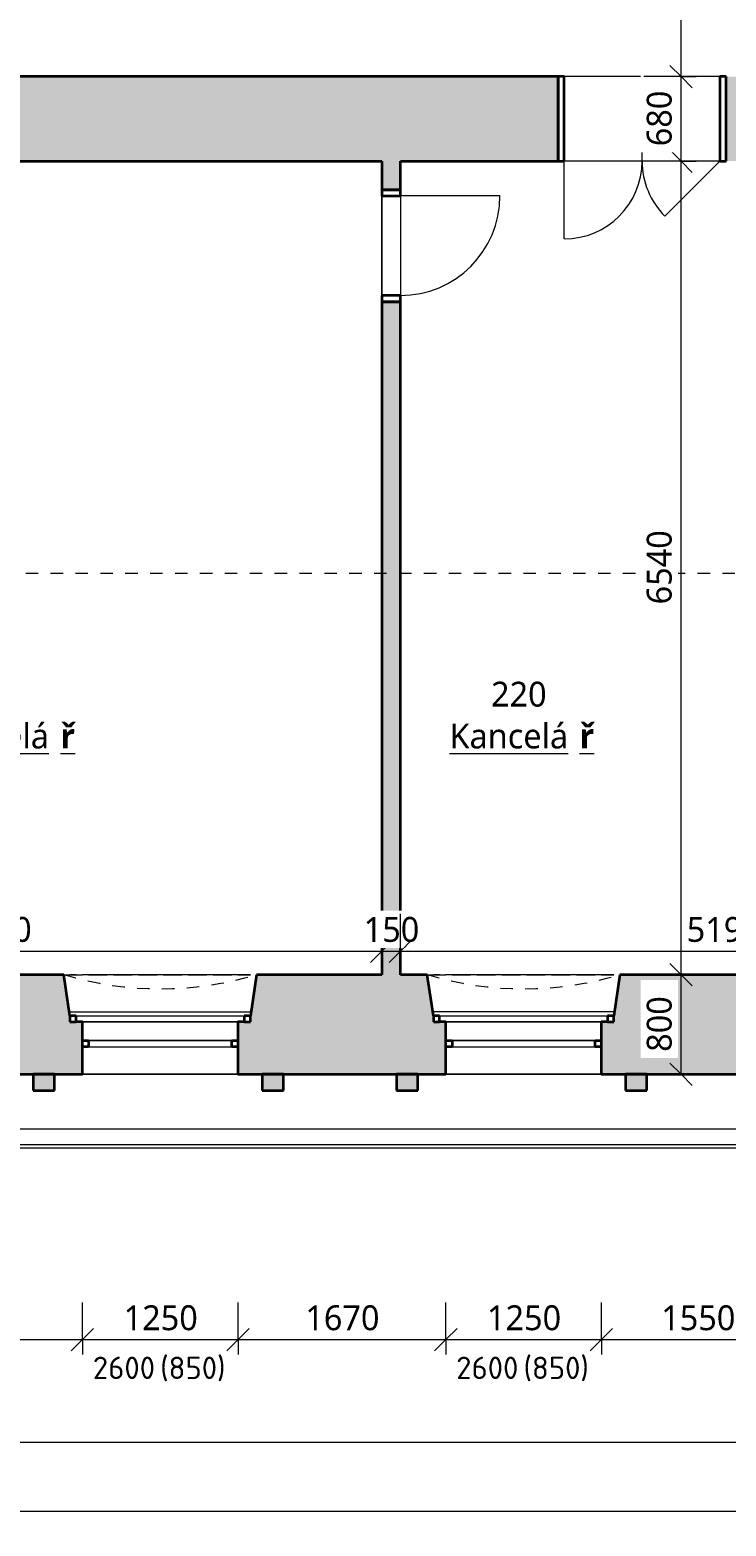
# Model space of a CAD drawing. Header units: metres. Extents: x -2.8 to 41.5, y -4.4 to 31.
# Tile 16 of 22: x 25.7 to 31.3, y -3.3 to 8.8. Entities that reach past the tile are written whole.
import ezdxf

# ---------------------------------------------------------------- set-up
doc = ezdxf.new("R2010")
doc.units = ezdxf.units.M
doc.linetypes.add('AV - Cerch_ 1 tecka 10mm', pattern=[0.018, 0.01, -0.004, 0, -0.004])
doc.linetypes.add('AV - Cerch_ 1 tecka 2mm', pattern=[0.004, 0.002, -0.001, 0, -0.001])
doc.layers.add('AV-KOTY', color=5, linetype='Continuous', lineweight=13, true_color=0x0000ff)
doc.layers.add('AV-MISTNOSTI', color=5, linetype='Continuous', lineweight=5, true_color=0x0000ff)
for name, color, linetype, lineweight in [('AV-KOTY-100', 7, 'Continuous', 5), ('AV-SRAFY', 7, 'Continuous', 35), ('AV-STAVBA', 7, 'Continuous', 18)]:
    doc.layers.add(name, color=color, linetype=linetype, lineweight=lineweight)
doc.styles.add('ISOCPEUR', font='isocpeur.ttf', dxfattribs={"height": 0.18})
doc.styles.add('Trebuchet MS', font='trebuc.ttf', dxfattribs={"height": 0.2})
doc.styles.add('Trebuchet MS_B', font='trebuc.ttf', dxfattribs={"height": 0.2})
doc.dimstyles.new('2_mm_-_O_-_Blue_-_mm_-_zaokrouhlena', dxfattribs={"dimscale": 0.3048, "dimtxt": 0.20619, "dimasz": 0.590551, "dimexe": 0.393701, "dimexo": 0.0625, "dimgap": 0.065617, "dimtad": 1, "dimdec": 0, "dimlfac": 1000, "dimrnd": 10, "dimzin": 0, "dimdsep": 46, "dimtxsty": 'Trebuchet MS', "dimblk1": 'OBLIQUE', "dimblk2": 'OBLIQUE', "dimsah": 1, "dimcen": 0.09, "dimazin": 0, "dimtfac": 1, "dimtdec": 4, "dimtix": 1, "dimtmove": 0, "dimatfit": 3, "dimfxl": 0.984252, "dimfxlon": 1, "dimtvp": 1, "dimtfill": 1, "dimtolj": 1, "dimtzin": 0, "dimarcsym": 2})

# ---------------------------------------------------------------- blocks, each defined once
blk = doc.blocks.new('DO_2-L_Obl__členěné_222 - 1250x2700_zdobné-986614-2NP')
at = {"layer": 'AV-STAVBA'}
for p, q in [((0.625, 0.835), (0.625, 0.21)), ((-0.625, 0.21), (-0.183, 0.652)), ((-0.625, 0.21), (0.625, 0.21)), ((-0.625, -0.47), (-0.625, 0.21)), ((0, 0.21), (0, -0.47)), ((0.625, -0.47), (0.625, 0.21)), ((-0.675, -0.47), (-0.625, -0.47)), ((-0.625, -0.47), (0.625, -0.47)), ((0.625, -0.47), (0.675, -0.47))]:
    blk.add_line(p, q, dxfattribs=at)
at = {"layer": 'AV-STAVBA', "lineweight": 35}
for p, q in [((-0.625, 0.21), (-0.675, 0.21)), ((-0.675, 0.21), (-0.675, -0.47)), ((-0.625, -0.47), (-0.625, 0.21)), ((0.675, 0.21), (0.625, 0.21)), ((0.625, 0.21), (0.625, -0.47)), ((0.675, -0.47), (0.675, 0.21)), ((-0.675, -0.47), (-0.625, -0.47)), ((0.625, -0.47), (0.675, -0.47))]:
    blk.add_line(p, q, dxfattribs=at)
at = {"layer": 'AV-STAVBA', "linetype": 'AV - Cerch_ 1 tecka 2mm'}
for p, q in [((-0.625, 0.21), (0.625, 0.21)), ((-0.675, -0.47), (0.675, -0.47)), ((-0.625, -0.47), (0.625, -0.47))]:
    blk.add_line(p, q, dxfattribs=at)
at = {"layer": 'AV-STAVBA'}
for centre, start, end in [((0.625, 0.21), 90, 180), ((-0.625, 0.21), 360, 45)]:
    blk.add_arc(centre, 0.625, start, end, dxfattribs=at)
blk = doc.blocks.new('WI_2-2_dvojité_bez středního sloupku - 1250x2600-1216050-2NP')
at = {"layer": 'AV-STAVBA', "linetype": 'AV - Cerch_ 1 tecka 2mm', "lineweight": 13}
for p, q in [((0.725, 0.4), (-0.725, 0.4)), ((-0.725, 0.4), (0.725, 0.4)), ((0.625, 0.4), (-0.625, 0.4)), ((0.725, -0.4), (-0.725, -0.4)), ((0.625, -0.4), (-0.625, -0.4)), ((-0.625, -0.4), (0.625, -0.4))]:
    blk.add_line(p, q, dxfattribs=at)
at = {"layer": 'AV-STAVBA', "lineweight": 35}
for p, q in [((-0.675, 0.07), (-0.725, 0.07)), ((-0.725, 0.07), (-0.725, 0.02)), ((-0.725, 0.02), (-0.675, 0.02)), ((-0.675, 0.02), (-0.675, 0.07)), ((0.725, 0.07), (0.675, 0.07)), ((0.675, 0.07), (0.675, 0.02)), ((0.675, 0.02), (0.725, 0.02)), ((0.725, 0.02), (0.725, 0.07)), ((-0.625, -0.18), (-0.625, -0.13)), ((-0.625, -0.13), (-0.575, -0.13)), ((-0.575, -0.18), (-0.625, -0.18)), ((-0.575, -0.13), (-0.575, -0.18)), ((0.575, -0.18), (0.575, -0.13)), ((0.575, -0.13), (0.625, -0.13)), ((0.625, -0.18), (0.575, -0.18)), ((0.625, -0.13), (0.625, -0.18))]:
    blk.add_line(p, q, dxfattribs=at)
at = {"layer": 'AV-STAVBA'}
for p, q in [((-0.725, 0.02), (-0.725, 0.07)), ((-0.725, 0.07), (0.725, 0.07)), ((-0.725, 0.02), (0.725, 0.02)), ((-0.675, 0.07), (0.031, 0.07)), ((-0.675, 0.02), (-0.675, 0.07)), ((0.031, 0.02), (-0.625, 0.02)), ((0.031, 0.07), (0.675, 0.07)), ((0.625, 0.02), (0.031, 0.02)), ((0.675, 0.02), (0.675, 0.07)), ((0.725, 0.02), (0.725, 0.07)), ((-0.625, -0.13), (-0.625, -0.18)), ((-0.625, -0.13), (0.625, -0.13)), ((-0.625, -0.18), (0.625, -0.18)), ((0.031, -0.13), (-0.575, -0.13)), ((-0.575, -0.13), (-0.575, -0.18)), ((-0.575, -0.18), (0.031, -0.18)), ((0.575, -0.13), (0.031, -0.13)), ((0.031, -0.18), (0.575, -0.18)), ((0.575, -0.13), (0.575, -0.18)), ((0.625, -0.13), (0.625, -0.18))]:
    blk.add_line(p, q, dxfattribs=at)
blk = doc.blocks.new('GM_Nika se zkoseným ostěním a klenutým nadpražím - 1450x2700-1216438-2NP')
at = {"layer": 'AV-STAVBA', "linetype": 'AV - Cerch_ 1 tecka 2mm', "lineweight": 13}
for p, q in [((0.725, 0.4), (-0.725, 0.4)), ((0.775, -0.4), (-0.775, -0.4))]:
    blk.add_line(p, q, dxfattribs=at)
blk.add_arc((0, -2.964), 2.678, 73.1791, 106.8209, dxfattribs=at)
blk = doc.blocks.new('GM_Nika_zkosené ostění - v900-1216957-2NP')
at = {"layer": 'AV-STAVBA', "linetype": 'AV - Cerch_ 1 tecka 2mm', "lineweight": 13}
blk.add_line((-0.65, 0.4), (0.9, 0.4), dxfattribs=at)
blk = doc.blocks.new('DO_1-P_Ocel_ - 800x1970_150-917843-2NP')
at = {"layer": 'AV-STAVBA'}
for p, q in [((-0.4, 0.875), (-0.4, 0.075)), ((-0.4, 0.075), (0.4, 0.075)), ((-0.4, -0.075), (0.4, -0.075))]:
    blk.add_line(p, q, dxfattribs=at)
at = {"layer": 'AV-STAVBA', "linetype": 'AV - Cerch_ 1 tecka 2mm'}
for p, q in [((-0.45, 0.075), (0.45, 0.075)), ((-0.4, 0.075), (0.4, 0.075)), ((-0.45, -0.075), (0.45, -0.075)), ((-0.4, -0.075), (0.4, -0.075))]:
    blk.add_line(p, q, dxfattribs=at)
at = {"layer": 'AV-STAVBA', "lineweight": 35}
for p, q in [((-0.4, 0.075), (-0.45, 0.075)), ((-0.45, 0.075), (-0.45, -0.075)), ((-0.4, -0.075), (-0.4, 0.075)), ((0.45, 0.075), (0.4, 0.075)), ((0.4, 0.075), (0.4, -0.075)), ((0.45, -0.075), (0.45, 0.075)), ((-0.45, -0.075), (-0.4, -0.075)), ((0.4, -0.075), (0.45, -0.075))]:
    blk.add_line(p, q, dxfattribs=at)
at = {"layer": 'AV-STAVBA'}
blk.add_arc((-0.4, 0.075), 0.8, 0, 90, dxfattribs=at)
blk = doc.blocks.new('Římsa nad 1NP - Římsa nad 1NP-1582674-2NP')
at = {"layer": 'AV-STAVBA'}
for p, q in [((22.655, -0.207), (33.574, -0.207)), ((33.545, -0.236), (22.684, -0.236))]:
    blk.add_line(p, q, dxfattribs=at)
blk = doc.blocks.new('Tympanon a šambrána 2NP5 - Tympanon a šambrána 2NP-1609982-2NP')
at = {"layer": 'AV-STAVBA'}
for points in [[(5.835, 0.228), (6.005, 0.228), (6.005, 0.358), (5.835, 0.358)], [(7.675, 0.228), (7.845, 0.228), (7.845, 0.358), (7.675, 0.358)]]:
    blk.add_hatch(color=256, dxfattribs=at).paths.add_polyline_path(points)
at = {"layer": 'AV-STAVBA', "lineweight": 35}
for p, q in [((6.005, 0.358), (5.835, 0.358)), ((5.835, 0.358), (5.835, 0.228)), ((6.005, 0.228), (6.005, 0.358)), ((7.845, 0.358), (7.675, 0.358)), ((7.675, 0.358), (7.675, 0.228)), ((7.845, 0.228), (7.845, 0.358)), ((5.835, 0.228), (6.005, 0.228)), ((7.675, 0.228), (7.845, 0.228))]:
    blk.add_line(p, q, dxfattribs=at)
blk = doc.blocks.new('Tympanon a šambrána 2NP6 - Tympanon a šambrána 2NP-1610147-2NP')
at = {"layer": 'AV-STAVBA'}
for points in [[(5.835, 0.228), (6.005, 0.228), (6.005, 0.358), (5.835, 0.358)], [(7.675, 0.228), (7.845, 0.228), (7.845, 0.358), (7.675, 0.358)]]:
    blk.add_hatch(color=256, dxfattribs=at).paths.add_polyline_path(points)
at = {"layer": 'AV-STAVBA', "lineweight": 35}
for p, q in [((6.005, 0.358), (5.835, 0.358)), ((5.835, 0.358), (5.835, 0.228)), ((6.005, 0.228), (6.005, 0.358)), ((7.845, 0.358), (7.675, 0.358)), ((7.675, 0.358), (7.675, 0.228)), ((7.845, 0.228), (7.845, 0.358)), ((5.835, 0.228), (6.005, 0.228)), ((7.675, 0.228), (7.845, 0.228))]:
    blk.add_line(p, q, dxfattribs=at)
blk = doc.blocks.new('DIMBLOCK18-2NP')
at = {"layer": 'AV-KOTY-100', "color": 5, "true_color": 0x0000ff}
for p, q in [((22.285, 1.346), (22.285, 1.646)), ((28.515, 1.346), (28.515, 1.646)), ((22.285, 1.346), (22.195, 1.256)), ((22.285, 1.346), (22.375, 1.436)), ((22.285, 1.346), (28.515, 1.346)), ((22.285, 1.346), (22.285, 1.226)), ((28.515, 1.346), (28.425, 1.256)), ((28.515, 1.346), (28.605, 1.436)), ((28.515, 1.346), (28.515, 1.226))]:
    blk.add_line(p, q, dxfattribs=at)
at = {"layer": 'AV-KOTY-100', "color": 0, "insert": (25.106, 1.622), "char_height": 0.2, "width": 0.70454, "attachment_point": 1, "line_spacing_factor": 1.048425, "style": 'Trebuchet MS', "bg_fill": 3, "box_fill_scale": 1.25, "bg_fill_color": 256, "bg_fill_true_color": 13158600, "bg_fill_transparency": 0}
blk.add_mtext('6230', dxfattribs=at)
blk = doc.blocks.new('_Oblique')
at = {"color": 0, "linetype": 'ByBlock', "lineweight": -2}
blk.add_line((-0.5, -0.5), (0.5, 0.5), dxfattribs=at)
blk = doc.blocks.new('DIMBLOCK19-2NP')
at = {"layer": 'AV-KOTY-100', "color": 5, "true_color": 0x0000ff}
for p, q in [((28.515, 1.346), (28.515, 1.646)), ((28.665, 1.346), (28.665, 1.646)), ((28.515, 1.346), (28.425, 1.256)), ((28.515, 1.346), (28.605, 1.436)), ((28.515, 1.346), (28.665, 1.346)), ((28.515, 1.346), (28.515, 1.226)), ((28.665, 1.346), (28.575, 1.256)), ((28.665, 1.346), (28.755, 1.436)), ((28.665, 1.346), (28.665, 1.226))]:
    blk.add_line(p, q, dxfattribs=at)
at = {"layer": 'AV-KOTY-100', "color": 0, "insert": (28.37, 1.622), "char_height": 0.2, "width": 0.52841, "attachment_point": 1, "line_spacing_factor": 1.048425, "style": 'Trebuchet MS', "bg_fill": 3, "box_fill_scale": 1.25, "bg_fill_color": 256, "bg_fill_true_color": 13158600, "bg_fill_transparency": 0}
blk.add_mtext('150', dxfattribs=at)
blk = doc.blocks.new('DIMBLOCK20-2NP')
at = {"layer": 'AV-KOTY-100', "color": 5, "true_color": 0x0000ff}
for p, q in [((28.665, 1.346), (28.665, 1.646)), ((33.855, 1.346), (33.855, 1.646)), ((28.665, 1.346), (28.575, 1.256)), ((28.665, 1.346), (28.755, 1.436)), ((28.665, 1.346), (33.855, 1.346)), ((28.665, 1.346), (28.665, 1.226)), ((33.855, 1.346), (33.765, 1.256)), ((33.855, 1.346), (33.945, 1.436)), ((33.855, 1.346), (33.855, 1.226))]:
    blk.add_line(p, q, dxfattribs=at)
at = {"layer": 'AV-KOTY-100', "color": 0, "insert": (30.966, 1.622), "char_height": 0.2, "width": 0.70454, "attachment_point": 1, "line_spacing_factor": 1.048425, "style": 'Trebuchet MS', "bg_fill": 3, "box_fill_scale": 1.25, "bg_fill_color": 256, "bg_fill_true_color": 13158600, "bg_fill_transparency": 0}
blk.add_mtext('5190', dxfattribs=at)
blk = doc.blocks.new('DIMBLOCK56-2NP')
at = {"layer": 'AV-KOTY-100', "color": 5, "true_color": 0x0000ff}
for p, q in [((24.41, -1.776), (24.41, -1.476)), ((26.11, -1.776), (26.11, -1.476)), ((24.41, -1.776), (24.32, -1.866)), ((24.41, -1.776), (24.5, -1.686)), ((24.41, -1.776), (26.11, -1.776)), ((24.41, -1.776), (24.41, -1.896)), ((26.11, -1.776), (26.02, -1.866)), ((26.11, -1.776), (26.2, -1.686)), ((26.11, -1.776), (26.11, -1.896))]:
    blk.add_line(p, q, dxfattribs=at)
at = {"layer": 'AV-KOTY-100', "color": 0, "insert": (24.966, -1.5), "char_height": 0.2, "width": 0.70454, "attachment_point": 1, "line_spacing_factor": 1.048425, "style": 'Trebuchet MS', "bg_fill": 3, "box_fill_scale": 1.25, "bg_fill_color": 256, "bg_fill_true_color": 13158600, "bg_fill_transparency": 0}
blk.add_mtext('1700', dxfattribs=at)
blk = doc.blocks.new('DIMBLOCK57-2NP')
at = {"layer": 'AV-KOTY-100', "color": 5, "true_color": 0x0000ff}
for p, q in [((26.11, -1.776), (26.11, -1.476)), ((27.36, -1.776), (27.36, -1.476)), ((26.11, -1.776), (26.02, -1.866)), ((26.11, -1.776), (26.2, -1.686)), ((26.11, -1.776), (27.36, -1.776)), ((26.11, -1.776), (26.11, -1.896)), ((27.36, -1.776), (27.27, -1.866)), ((27.36, -1.776), (27.45, -1.686)), ((27.36, -1.776), (27.36, -1.896))]:
    blk.add_line(p, q, dxfattribs=at)
at = {"layer": 'AV-KOTY-100', "color": 0, "insert": (26.441, -1.5), "char_height": 0.2, "width": 0.70454, "attachment_point": 1, "line_spacing_factor": 1.048425, "style": 'Trebuchet MS', "bg_fill": 3, "box_fill_scale": 1.25, "bg_fill_color": 256, "bg_fill_true_color": 13158600, "bg_fill_transparency": 0}
blk.add_mtext('1250', dxfattribs=at)
blk = doc.blocks.new('DIMBLOCK58-2NP')
at = {"layer": 'AV-KOTY-100', "color": 5, "true_color": 0x0000ff}
for p, q in [((27.36, -1.776), (27.36, -1.476)), ((29.03, -1.776), (29.03, -1.476)), ((27.36, -1.776), (27.27, -1.866)), ((27.36, -1.776), (27.45, -1.686)), ((27.36, -1.776), (29.03, -1.776)), ((27.36, -1.776), (27.36, -1.896)), ((29.03, -1.776), (28.94, -1.866)), ((29.03, -1.776), (29.12, -1.686)), ((29.03, -1.776), (29.03, -1.896))]:
    blk.add_line(p, q, dxfattribs=at)
at = {"layer": 'AV-KOTY-100', "color": 0, "insert": (27.901, -1.5), "char_height": 0.2, "width": 0.70454, "attachment_point": 1, "line_spacing_factor": 1.048425, "style": 'Trebuchet MS', "bg_fill": 3, "box_fill_scale": 1.25, "bg_fill_color": 256, "bg_fill_true_color": 13158600, "bg_fill_transparency": 0}
blk.add_mtext('1670', dxfattribs=at)
blk = doc.blocks.new('DIMBLOCK59-2NP')
at = {"layer": 'AV-KOTY-100', "color": 5, "true_color": 0x0000ff}
for p, q in [((29.03, -1.776), (29.03, -1.476)), ((30.28, -1.776), (30.28, -1.476)), ((29.03, -1.776), (28.94, -1.866)), ((29.03, -1.776), (29.12, -1.686)), ((29.03, -1.776), (30.28, -1.776)), ((29.03, -1.776), (29.03, -1.896)), ((30.28, -1.776), (30.19, -1.866)), ((30.28, -1.776), (30.37, -1.686)), ((30.28, -1.776), (30.28, -1.896))]:
    blk.add_line(p, q, dxfattribs=at)
at = {"layer": 'AV-KOTY-100', "color": 0, "insert": (29.361, -1.5), "char_height": 0.2, "width": 0.70454, "attachment_point": 1, "line_spacing_factor": 1.048425, "style": 'Trebuchet MS', "bg_fill": 3, "box_fill_scale": 1.25, "bg_fill_color": 256, "bg_fill_true_color": 13158600, "bg_fill_transparency": 0}
blk.add_mtext('1250', dxfattribs=at)
blk = doc.blocks.new('DIMBLOCK60-2NP')
at = {"layer": 'AV-KOTY-100', "color": 5, "true_color": 0x0000ff}
for p, q in [((30.28, -1.776), (30.28, -1.476)), ((31.83, -1.776), (31.83, -1.476)), ((30.28, -1.776), (30.19, -1.866)), ((30.28, -1.776), (30.37, -1.686)), ((30.28, -1.776), (31.83, -1.776)), ((30.28, -1.776), (30.28, -1.896)), ((31.83, -1.776), (31.74, -1.866)), ((31.83, -1.776), (31.92, -1.686)), ((31.83, -1.776), (31.83, -1.896))]:
    blk.add_line(p, q, dxfattribs=at)
at = {"layer": 'AV-KOTY-100', "color": 0, "insert": (30.761, -1.5), "char_height": 0.2, "width": 0.70454, "attachment_point": 1, "line_spacing_factor": 1.048425, "style": 'Trebuchet MS', "bg_fill": 3, "box_fill_scale": 1.25, "bg_fill_color": 256, "bg_fill_true_color": 13158600, "bg_fill_transparency": 0}
blk.add_mtext('1550', dxfattribs=at)
blk = doc.blocks.new('DIMBLOCK69-2NP')
at = {"layer": 'AV-KOTY-100', "color": 5, "true_color": 0x0000ff}
for p, q in [((5.445, -2.599), (5.445, -2.299)), ((33.979, -2.599), (33.979, -2.299)), ((5.445, -2.599), (5.535, -2.509)), ((33.979, -2.599), (34.069, -2.509)), ((5.445, -2.599), (5.355, -2.689)), ((5.445, -2.599), (33.979, -2.599)), ((5.445, -2.599), (5.445, -2.719)), ((33.979, -2.599), (33.889, -2.689)), ((33.979, -2.599), (33.979, -2.719))]:
    blk.add_line(p, q, dxfattribs=at)
at = {"layer": 'AV-KOTY-100', "color": 0, "insert": (19.345, -2.323), "char_height": 0.2, "width": 0.88068, "attachment_point": 1, "line_spacing_factor": 1.048425, "style": 'Trebuchet MS', "bg_fill": 3, "box_fill_scale": 1.25, "bg_fill_color": 256, "bg_fill_true_color": 13158600, "bg_fill_transparency": 0}
blk.add_mtext('28530', dxfattribs=at)
blk = doc.blocks.new('DIMBLOCK72-2NP')
at = {"layer": 'AV-KOTY-100', "color": 5, "true_color": 0x0000ff}
for p, q in [((-0.235, -3.155), (-0.235, -2.855)), ((39.765, -3.155), (39.765, -2.855)), ((-0.235, -3.155), (-0.145, -3.065)), ((39.765, -3.155), (39.855, -3.065)), ((-0.235, -3.155), (-0.325, -3.245)), ((-0.235, -3.155), (39.765, -3.155)), ((-0.235, -3.155), (-0.235, -3.275)), ((39.765, -3.155), (39.675, -3.245)), ((39.765, -3.155), (39.765, -3.275))]:
    blk.add_line(p, q, dxfattribs=at)
at = {"layer": 'AV-KOTY-100', "color": 0, "insert": (19.398, -2.879), "char_height": 0.2, "width": 0.88068, "attachment_point": 1, "line_spacing_factor": 1.048425, "style": 'Trebuchet MS', "bg_fill": 3, "box_fill_scale": 1.25, "bg_fill_color": 256, "bg_fill_true_color": 13158600, "bg_fill_transparency": 0}
blk.add_mtext('40000', dxfattribs=at)
blk = doc.blocks.new('DIMBLOCK123-2NP')
at = {"layer": 'AV-KOTY-100', "color": 5, "true_color": 0x0000ff}
for p, q in [((30.921, 1.158), (30.831, 1.248)), ((30.921, 1.158), (30.621, 1.158)), ((30.921, 0.358), (30.921, 1.158)), ((30.921, 1.158), (31.011, 1.068)), ((30.921, 1.158), (31.041, 1.158)), ((30.921, 0.358), (30.831, 0.448)), ((30.921, 0.358), (30.621, 0.358)), ((30.921, 0.358), (31.011, 0.268)), ((30.921, 0.358), (31.041, 0.358))]:
    blk.add_line(p, q, dxfattribs=at)
at = {"layer": 'AV-KOTY-100', "color": 0, "insert": (30.645, 0.538), "char_height": 0.2, "width": 0.52841, "attachment_point": 1, "rotation": 90, "line_spacing_factor": 1.048425, "style": 'Trebuchet MS', "bg_fill": 3, "box_fill_scale": 1.25, "bg_fill_color": 256, "bg_fill_true_color": 13158600, "bg_fill_transparency": 0}
blk.add_mtext('800', dxfattribs=at)
blk = doc.blocks.new('DIMBLOCK124-2NP')
at = {"layer": 'AV-KOTY-100', "color": 5, "true_color": 0x0000ff}
for p, q in [((30.921, 7.698), (30.621, 7.698)), ((30.921, 7.698), (30.831, 7.788)), ((30.921, 1.158), (30.921, 7.698)), ((30.921, 7.698), (31.011, 7.608)), ((30.921, 7.698), (31.041, 7.698)), ((30.921, 1.158), (30.831, 1.248)), ((30.921, 1.158), (30.621, 1.158)), ((30.921, 1.158), (31.011, 1.068)), ((30.921, 1.158), (31.041, 1.158))]:
    blk.add_line(p, q, dxfattribs=at)
at = {"layer": 'AV-KOTY-100', "color": 0, "insert": (30.645, 4.135), "char_height": 0.2, "width": 0.70454, "attachment_point": 1, "rotation": 90, "line_spacing_factor": 1.048425, "style": 'Trebuchet MS', "bg_fill": 3, "box_fill_scale": 1.25, "bg_fill_color": 256, "bg_fill_true_color": 13158600, "bg_fill_transparency": 0}
blk.add_mtext('6540', dxfattribs=at)
blk = doc.blocks.new('DIMBLOCK125-2NP')
at = {"layer": 'AV-KOTY-100', "color": 5, "true_color": 0x0000ff}
for p, q in [((30.921, 8.378), (30.831, 8.468)), ((30.921, 8.378), (30.621, 8.378)), ((30.921, 7.698), (30.921, 8.378)), ((30.921, 8.378), (31.011, 8.288)), ((30.921, 8.378), (31.041, 8.378)), ((30.921, 7.698), (30.621, 7.698)), ((30.921, 7.698), (30.831, 7.788)), ((30.921, 7.698), (31.011, 7.608)), ((30.921, 7.698), (31.041, 7.698))]:
    blk.add_line(p, q, dxfattribs=at)
at = {"layer": 'AV-KOTY-100', "color": 0, "insert": (30.645, 7.818), "char_height": 0.2, "width": 0.52841, "attachment_point": 1, "rotation": 90, "line_spacing_factor": 1.048425, "style": 'Trebuchet MS', "bg_fill": 3, "box_fill_scale": 1.25, "bg_fill_color": 256, "bg_fill_true_color": 13158600, "bg_fill_transparency": 0}
blk.add_mtext('680', dxfattribs=at)
blk = doc.blocks.new('DIMBLOCK126-2NP')
at = {"layer": 'AV-KOTY-100', "color": 5, "true_color": 0x0000ff}
for p, q in [((30.921, 10.038), (30.831, 10.128)), ((30.921, 10.038), (30.621, 10.038)), ((30.921, 8.378), (30.921, 10.038)), ((30.921, 10.038), (31.011, 9.948)), ((30.921, 10.038), (31.041, 10.038)), ((30.921, 8.378), (30.831, 8.468)), ((30.921, 8.378), (30.621, 8.378)), ((30.921, 8.378), (31.011, 8.288)), ((30.921, 8.378), (31.041, 8.378))]:
    blk.add_line(p, q, dxfattribs=at)
at = {"layer": 'AV-KOTY-100', "color": 0, "insert": (30.645, 8.915), "char_height": 0.2, "width": 0.70454, "attachment_point": 1, "rotation": 90, "line_spacing_factor": 1.048425, "style": 'Trebuchet MS', "bg_fill": 3, "box_fill_scale": 1.25, "bg_fill_color": 256, "bg_fill_true_color": 13158600, "bg_fill_transparency": 0}
blk.add_mtext('1660', dxfattribs=at)

msp = doc.modelspace()

# ---------------------------------------------------------------- hatches: boundary and pattern name
at = {"layer": 'AV-SRAFY', "lineweight": 18}
h = msp.add_hatch(color=256, dxfattribs=at)
h.paths.add_polyline_path([(36.2279, 7.6982), (39.2348, 7.6982), (39.2348, 8.3782), (35.9474, 8.3782), (35.9474, 7.6982)])
h.paths.add_polyline_path([(34.5474, 7.6982), (34.5474, 8.3782), (31.2824, 8.3782), (31.2824, 7.6982), (34.1048, 7.6982)])
h.paths.add_polyline_path([(18.0686, 7.6982), (18.0686, 7.8732), (18.7186, 7.8732), (18.7186, 7.6982), (19.0448, 7.6982), (19.0448, 8.3782), (17.7648, 8.3782), (17.7648, 7.6982)])
h.paths.add_polyline_path([(22.1148, 7.6982), (22.9848, 7.6982), (22.9848, 8.3782), (20.4448, 8.3782), (20.4448, 7.6982)])
h.paths.add_polyline_path([(24.2848, 7.6982), (29.9324, 7.6982), (29.9324, 8.3782), (24.2848, 8.3782)])
h = msp.add_hatch(color=256, dxfattribs=at)
h.paths.add_polyline_path([(28.6648, 1.1582), (28.6648, 6.5682), (28.5148, 6.5682), (28.5148, 1.1582)])
h.paths.add_polyline_path([(28.6648, 7.4682), (28.6648, 7.6982), (28.5148, 7.6982), (28.5148, 7.4682)])
h = msp.add_hatch(color=256, dxfattribs=at)
h.paths.add_polyline_path([(5.4448, 0.3582), (6.2299, 0.3583), (6.2299, 0.7782), (6.1299, 0.7782), (6.1299, 0.8282), (6.0799, 1.1582), (5.4448, 1.1582), (5.4448, 0.4971)])
h.paths.add_polyline_path([(23.1598, 0.3582), (23.1598, 0.7782), (23.0598, 0.7782), (23.0598, 0.8282), (23.0098, 1.1582), (21.0448, 1.1582), (20.9948, 0.8082), (20.9491, 0.8082), (20.9491, 0.7582), (20.9241, 0.7582), (20.9241, 0.3582), (23.0756, 0.3582)])
h.paths.add_polyline_path([(33.9791, 0.3582), (33.9791, 1.1582), (33.2298, 1.1582), (33.1798, 0.8282), (33.1798, 0.7782), (33.0798, 0.7782), (33.0798, 0.3582), (33.8051, 0.3582)])
h.paths.add_polyline_path([(7.4799, 0.3582), (9.1599, 0.3583), (9.1599, 0.7782), (9.0599, 0.7782), (9.0599, 0.8282), (9.0099, 1.1582), (7.6299, 1.1582), (7.5799, 0.8282), (7.5799, 0.7782), (7.4799, 0.7782), (7.4799, 0.3583)])
h.paths.add_polyline_path([(24.4098, 0.3582), (26.1098, 0.3582), (26.1098, 0.7782), (26.0098, 0.7782), (26.0098, 0.8282), (25.9598, 1.1582), (24.5598, 1.1582), (24.5098, 0.8282), (24.5098, 0.7782), (24.4098, 0.7782), (24.4098, 0.4971)])
h.paths.add_polyline_path([(10.4099, 0.3582), (12.0998, 0.3583), (12.0998, 0.7782), (11.9998, 0.7782), (11.9998, 0.8282), (11.9498, 1.1582), (10.5599, 1.1582), (10.5099, 0.8282), (10.5099, 0.7782), (10.4099, 0.7782), (10.4099, 0.3583)])
h.paths.add_polyline_path([(31.8298, 0.3582), (31.8298, 0.7782), (31.7298, 0.7782), (31.7298, 0.8282), (31.6798, 1.1582), (30.4298, 1.1582), (30.3798, 0.8282), (30.3798, 0.7782), (30.2798, 0.7782), (30.2798, 0.3582), (31.7284, 0.3582)])
h.paths.add_polyline_path([(19.8741, 0.3582), (19.8741, 0.7582), (19.8491, 0.7582), (19.8491, 0.8082), (19.5848, 0.8082), (19.5848, 0.7582), (19.5598, 0.7582), (19.5598, 0.3582), (19.6145, 0.3582)])
h.paths.add_polyline_path([(13.3498, 0.3582), (14.9998, 0.3583), (14.9998, 0.7782), (14.8998, 0.7782), (14.8998, 0.8282), (14.8498, 1.1582), (13.4998, 1.1582), (13.4498, 0.8282), (13.4498, 0.7782), (13.3498, 0.7782), (13.3498, 0.3583)])
h.paths.add_polyline_path([(18.5098, 0.3582), (18.5098, 0.7582), (18.4848, 0.7582), (18.4848, 0.8082), (18.4148, 0.8082), (18.3648, 1.1582), (16.3998, 1.1582), (16.3498, 0.8282), (16.3498, 0.7782), (16.2498, 0.7782), (16.2498, 0.3582), (18.4018, 0.3582)])
h.paths.add_polyline_path([(29.0298, 0.3582), (29.0298, 0.7782), (28.9298, 0.7782), (28.9298, 0.8282), (28.8798, 1.1582), (27.5098, 1.1582), (27.4598, 0.8282), (27.4598, 0.7782), (27.3598, 0.7782), (27.3598, 0.3582), (28.9595, 0.3582)])

# ---------------------------------------------------------------- linework, layer by layer
at = {"layer": 'AV-KOTY', "linetype": 'AV - Cerch_ 1 tecka 10mm', "lineweight": 5}
msp.add_line((-1.746, 4.3854), (40.3649, 4.3854), dxfattribs=at)
at = {"layer": 'AV-STAVBA', "lineweight": 35}
for p, q in [((29.9324, 8.3782), (24.2848, 8.3782)), ((29.9324, 7.6982), (29.9324, 8.3782)), ((24.2848, 7.6982), (28.5148, 7.6982)), ((28.5148, 7.6982), (28.5148, 7.4682)), ((28.6648, 7.6982), (29.9324, 7.6982)), ((28.6648, 7.4682), (28.6648, 7.6982)), ((28.5148, 7.4682), (28.6648, 7.4682)), ((28.6648, 6.5682), (28.5148, 6.5682)), ((28.5148, 6.5682), (28.5148, 1.1582)), ((28.6648, 1.1582), (28.6648, 6.5682)), ((25.9598, 1.1582), (24.5598, 1.1582)), ((26.0098, 0.8282), (25.9598, 1.1582)), ((27.5098, 1.1582), (27.4598, 0.8282)), ((28.5148, 1.1582), (27.5098, 1.1582)), ((28.8798, 1.1582), (28.6648, 1.1582)), ((28.9298, 0.8282), (28.8798, 1.1582)), ((30.4298, 1.1582), (30.3798, 0.8282)), ((31.6798, 1.1582), (30.4298, 1.1582)), ((26.1098, 0.7782), (26.0598, 0.7782)), ((26.1098, 0.6282), (26.1098, 0.7782)), ((27.4098, 0.7782), (27.3598, 0.7782)), ((27.3598, 0.7782), (27.3598, 0.6282)), ((29.0298, 0.7782), (28.9798, 0.7782)), ((29.0298, 0.6282), (29.0298, 0.7782)), ((30.3298, 0.7782), (30.2798, 0.7782)), ((30.2798, 0.7782), (30.2798, 0.6282)), ((26.1098, 0.3582), (26.1098, 0.5782)), ((27.3598, 0.5782), (27.3598, 0.3582)), ((29.0298, 0.3582), (29.0298, 0.5782)), ((30.2798, 0.5782), (30.2798, 0.3582)), ((24.4098, 0.3582), (26.1098, 0.3582)), ((27.3598, 0.3582), (29.0298, 0.3582)), ((30.2798, 0.3582), (31.8298, 0.3582))]:
    msp.add_line(p, q, dxfattribs=at)
at = {"layer": 'AV-STAVBA'}
for p, q in [((31.2324, 7.6982), (29.9824, 7.6982)), ((28.5148, 6.6182), (28.5148, 7.4182)), ((28.6648, 7.4182), (28.6648, 6.6182)), ((26.0053, 0.8582), (27.4644, 0.8582)), ((30.3844, 0.8582), (28.9253, 0.8582)), ((27.3598, 0.7782), (26.1098, 0.7782)), ((30.2798, 0.7782), (29.0298, 0.7782)), ((27.3598, 0.3582), (26.1098, 0.3582)), ((30.2798, 0.3582), (29.0298, 0.3582)), ((22.3322, -0.082), (34.6991, -0.082))]:
    msp.add_line(p, q, dxfattribs=at)

# ---------------------------------------------------------------- block references
for name, p, rotation in [('DO_2-L_Obl__členěné_222 - 1250x2700_zdobné-986614-2NP', (30.6074, 7.9082), 180), ('DO_1-P_Ocel_ - 800x1970_150-917843-2NP', (28.5898, 7.0182), 269.9999999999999)]:
    msp.add_blockref(name, p, dxfattribs=dict(at, rotation=rotation))
at = {"layer": 'AV-STAVBA', "linetype": 'AV - Cerch_ 1 tecka 2mm', "lineweight": 13, "rotation": 180}
for p in [(26.7348, 0.7582), (29.6548, 0.7582)]:
    msp.add_blockref('GM_Nika se zkoseným ostěním a klenutým nadpražím - 1450x2700-1216438-2NP', p, dxfattribs=at)
at = {"layer": 'AV-STAVBA', "linetype": 'AV - Cerch_ 1 tecka 2mm', "lineweight": 13}
for name, p in [('GM_Nika_zkosené ostění - v900-1216957-2NP', (26.6098, 0.7582)), ('WI_2-2_dvojité_bez středního sloupku - 1250x2600-1216050-2NP', (26.7348, 0.7582)), ('GM_Nika_zkosené ostění - v900-1216957-2NP', (29.5298, 0.7582)), ('WI_2-2_dvojité_bez středního sloupku - 1250x2600-1216050-2NP', (29.6548, 0.7582))]:
    msp.add_blockref(name, p, dxfattribs=at)
at = {"layer": 'AV-STAVBA'}
for name, p in [('Římsa nad 1NP - Římsa nad 1NP-1582674-2NP', (0, 0)), ('Tympanon a šambrána 2NP5 - Tympanon a šambrána 2NP-1609982-2NP', (19.88, 0)), ('Tympanon a šambrána 2NP6 - Tympanon a šambrána 2NP-1610147-2NP', (22.8, 0))]:
    msp.add_blockref(name, p, dxfattribs=at)

# ---------------------------------------------------------------- texts
at = {"layer": 'AV-KOTY', "lineweight": 5, "char_height": 0.18, "attachment_point": 1, "style": 'ISOCPEUR'}
for s, insert, width in [('2600', (26.1934, -1.9126), 0.609282), ('(850)', (26.7346, -1.9126), 0.633333), ('2600', (29.1134, -1.9126), 0.609282), ('(850)', (29.6546, -1.9126), 0.633333)]:
    msp.add_mtext(s, dxfattribs=dict(at, insert=insert, width=width))
at = {"layer": 'AV-MISTNOSTI', "char_height": 0.2, "attachment_point": 1, "style": 'Trebuchet MS_B'}
for s, insert, width in [('220', (29.3934, 3.5132), 0.601266), ('\\LKancelá', (24.8873, 3.1769), 1.266666), ('\\L\\fTrebuchet MS|b1|i0|c238|p34|;\\Lř', (25.9324, 3.1769), 0.144304), ('\\LKancelá', (29.0594, 3.1769), 1.266666), ('\\L\\fTrebuchet MS|b1|i0|c238|p34|;\\Lř', (30.1045, 3.1769), 0.144304)]:
    msp.add_mtext(s, dxfattribs=dict(at, insert=insert, width=width))

# ---------------------------------------------------------------- dimensions: what is measured, and where the dimension line sits
at = {"layer": 'AV-KOTY', "lineweight": 5}
for base, p1, p2, override, picture, middle in [((33.9791, -2.5987), (5.4448, -2.2987), (33.9791, -2.2987), {"dimpost": '<>', "dimfxl": 28.5343}, 'DIMBLOCK69-2NP', (19.7119, -2.4769)), ((39.7648, -3.1546), (-0.2352, -2.8546), (39.7648, -2.8546), {"dimpost": '<>', "dimfxl": 40}, 'DIMBLOCK72-2NP', (19.7648, -3.0329))]:
    dim = msp.add_linear_dim(base=base, p1=p1, p2=p2, dimstyle='2_mm_-_O_-_Blue_-_mm_-_zaokrouhlena', override=override, dxfattribs=at)
    dim.commit()
    dim.dimension.update_dxf_attribs({"geometry": picture, "text_midpoint": middle})

# ---------------------------------------------------------------- next in the draw order: dimensions: what is measured, and where the dimension line sits
for base, p1, p2, override, picture, middle in [((28.5148, 1.3457), (22.2848, 1.6457), (28.5148, 1.6457), {"dimpost": '<>', "dimfxl": 6.23}, 'DIMBLOCK18-2NP', (25.3998, 1.4678)), ((26.1098, -1.7757), (24.4098, -1.4757), (26.1098, -1.4757), {"dimpost": '<>', "dimfxl": 1.7}, 'DIMBLOCK56-2NP', (25.2598, -1.654))]:
    dim = msp.add_linear_dim(base=base, p1=p1, p2=p2, dimstyle='2_mm_-_O_-_Blue_-_mm_-_zaokrouhlena', override=override, dxfattribs=at)
    dim.commit()
    dim.dimension.update_dxf_attribs({"geometry": picture, "text_midpoint": middle})

# ---------------------------------------------------------------- next in the draw order: dimensions: what is measured, and where the dimension line sits
for base, p1, p2, override, picture, middle in [((28.6648, 1.3457), (28.5148, 1.6457), (28.6648, 1.6457), {"dimpost": '<>', "dimfxl": 0.15}, 'DIMBLOCK19-2NP', (28.5898, 1.4674)), ((27.3598, -1.7757), (26.1098, -1.4757), (27.3598, -1.4757), {"dimpost": '<>', "dimfxl": 1.25}, 'DIMBLOCK57-2NP', (26.7348, -1.654))]:
    dim = msp.add_linear_dim(base=base, p1=p1, p2=p2, dimstyle='2_mm_-_O_-_Blue_-_mm_-_zaokrouhlena', override=override, dxfattribs=at)
    dim.commit()
    dim.dimension.update_dxf_attribs({"geometry": picture, "text_midpoint": middle})

# ---------------------------------------------------------------- next in the draw order: dimensions: what is measured, and where the dimension line sits
for base, p1, p2, override, picture, middle in [((33.8548, 1.3457), (28.6648, 1.6457), (33.8548, 1.6457), {"dimpost": '<>', "dimfxl": 5.19}, 'DIMBLOCK20-2NP', (31.2598, 1.4678)), ((29.0298, -1.7757), (27.3598, -1.4757), (29.0298, -1.4757), {"dimpost": '<>', "dimfxl": 1.67}, 'DIMBLOCK58-2NP', (28.1948, -1.6537))]:
    dim = msp.add_linear_dim(base=base, p1=p1, p2=p2, dimstyle='2_mm_-_O_-_Blue_-_mm_-_zaokrouhlena', override=override, dxfattribs=at)
    dim.commit()
    dim.dimension.update_dxf_attribs({"geometry": picture, "text_midpoint": middle})

# ---------------------------------------------------------------- next in the draw order: dimensions: what is measured, and where the dimension line sits
dim = msp.add_linear_dim(base=(30.921, 1.1582), p1=(30.621, 0.3582), p2=(30.621, 1.1582), angle=90, dimstyle='2_mm_-_O_-_Blue_-_mm_-_zaokrouhlena', override={"dimpost": '<>', "dimfxl": 0.8}, dxfattribs=at)
dim.commit()
dim.dimension.update_dxf_attribs({"geometry": 'DIMBLOCK123-2NP', "text_midpoint": (30.7992, 0.7582)})
dim = msp.add_linear_dim(base=(30.2798, -1.7757), p1=(29.0298, -1.4757), p2=(30.2798, -1.4757), dimstyle='2_mm_-_O_-_Blue_-_mm_-_zaokrouhlena', override={"dimpost": '<>', "dimfxl": 1.25}, dxfattribs=at)
dim.commit()
dim.dimension.update_dxf_attribs({"geometry": 'DIMBLOCK59-2NP', "text_midpoint": (29.6548, -1.654)})

# ---------------------------------------------------------------- next in the draw order: dimensions: what is measured, and where the dimension line sits
dim = msp.add_linear_dim(base=(30.921, 7.6982), p1=(30.621, 1.1582), p2=(30.621, 7.6982), angle=90, dimstyle='2_mm_-_O_-_Blue_-_mm_-_zaokrouhlena', override={"dimpost": '<>', "dimfxl": 6.54}, dxfattribs=at)
dim.commit()
dim.dimension.update_dxf_attribs({"geometry": 'DIMBLOCK124-2NP', "text_midpoint": (30.7989, 4.4282)})
dim = msp.add_linear_dim(base=(31.8298, -1.7757), p1=(30.2798, -1.4757), p2=(31.8298, -1.4757), dimstyle='2_mm_-_O_-_Blue_-_mm_-_zaokrouhlena', override={"dimpost": '<>', "dimfxl": 1.55}, dxfattribs=at)
dim.commit()
dim.dimension.update_dxf_attribs({"geometry": 'DIMBLOCK60-2NP', "text_midpoint": (31.0548, -1.654)})

# ---------------------------------------------------------------- next in the draw order: dimensions: what is measured, and where the dimension line sits
dim = msp.add_linear_dim(base=(30.921, 8.3782), p1=(30.621, 7.6982), p2=(30.621, 8.3782), angle=90, dimstyle='2_mm_-_O_-_Blue_-_mm_-_zaokrouhlena', override={"dimpost": '<>', "dimfxl": 0.68}, dxfattribs=at)
dim.commit()
dim.dimension.update_dxf_attribs({"geometry": 'DIMBLOCK125-2NP', "text_midpoint": (30.7989, 8.0382)})

# ---------------------------------------------------------------- next in the draw order: dimensions: what is measured, and where the dimension line sits
dim = msp.add_linear_dim(base=(30.921, 10.0382), p1=(30.621, 8.3782), p2=(30.621, 10.0382), angle=90, dimstyle='2_mm_-_O_-_Blue_-_mm_-_zaokrouhlena', override={"dimpost": '<>', "dimfxl": 1.66}, dxfattribs=at)
dim.commit()
dim.dimension.update_dxf_attribs({"geometry": 'DIMBLOCK126-2NP', "text_midpoint": (30.7989, 9.2082)})

doc.saveas('drawing.dxf')
